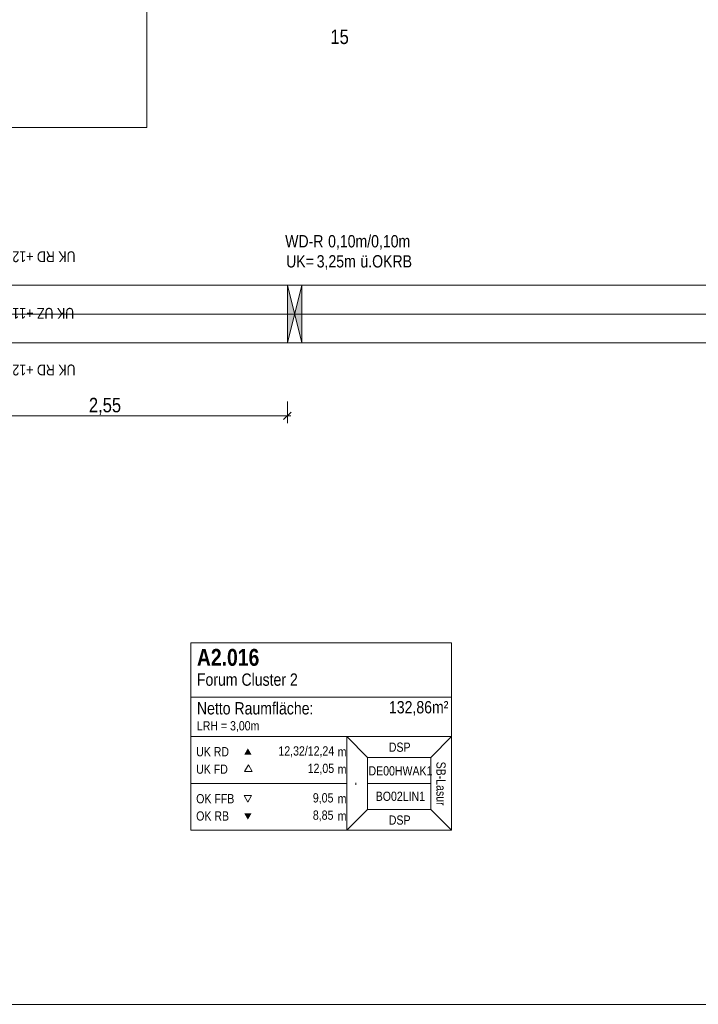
# Model space of a CAD drawing. Extents: x -620 to 300, y 62 to 1112.
# Tile 186 of 200: x -108 to -14, y 678 to 816. Entities that reach past the tile are written whole.
import ezdxf
from ezdxf.lldxf.tags import DXFTag

# ---------------------------------------------------------------- set-up
doc = ezdxf.new("R2010")
doc.units = 0
doc.layers.get('0').update_dxf_attribs({"lineweight": 13})
for name, color, linetype, lineweight, true_color in [('30 -34 Innenwände- 11 Durchbruch', 4, 'Continuous', 9, 0x00ffff), ('30 -35 Decken- 1 Konstruktion-Träger- Stahlbeton', 7, 'Continuous', 13, 0x33aa00), ('70 -72 Beschriftung- 8 barrierefrei', 7, 'grob-A06CPVLVL0', 9, 0x888888), ('70 -75 Raumstempel- 1 Raumstempel-A06CPVLWL0', 1, 'Continuous', 50, 0xff0000), ('70 -76 Bemaßung- 2 Allgemein', 9, 'Continuous', 5, 0x808080)]:
    doc.layers.add(name, color=color, linetype=linetype, lineweight=lineweight, true_color=true_color)
doc.layers.add('70 -71 Achsen- 1 Gebäudeachsen', color=7, linetype='STRICHPUNKT2-A06CPVM0L0', lineweight=18)
doc.styles.get("Standard").update_dxf_attribs({"font": 'ARIALN.TTF'})
tags = doc.linetypes.add('grob-A06CPVLVL0', pattern=[14, 3, -8, 3]).pattern_tags.tags
tags[8:9] = [DXFTag(74, 4), DXFTag(75, 0), DXFTag(340, '0'), DXFTag(46, 0.0), DXFTag(50, 0.0), DXFTag(44, 0.0), DXFTag(45, 0.0)]
tags[6:7] = [DXFTag(74, 4), DXFTag(75, 0), DXFTag(340, '0'), DXFTag(46, 0.0), DXFTag(50, 0.0), DXFTag(44, 0.0), DXFTag(45, 0.0)]
tags[4:5] = [DXFTag(74, 4), DXFTag(75, 0), DXFTag(340, '0'), DXFTag(46, 0.0), DXFTag(50, 0.0), DXFTag(44, 0.0), DXFTag(45, 0.0)]
tags = doc.linetypes.add('STRICHPUNKT2-A06CPVM0L0', pattern=[12.7, 6.35, -3.175, 0, -3.175]).pattern_tags.tags
tags[10:11] = [DXFTag(74, 4), DXFTag(75, 0), DXFTag(340, '0'), DXFTag(46, 0.0), DXFTag(50, 0.0), DXFTag(44, 0.0), DXFTag(45, 0.0)]
tags[8:9] = [DXFTag(74, 4), DXFTag(75, 0), DXFTag(340, '0'), DXFTag(46, 0.0), DXFTag(50, 0.0), DXFTag(44, 0.0), DXFTag(45, 0.0)]
tags[6:7] = [DXFTag(74, 4), DXFTag(75, 0), DXFTag(340, '0'), DXFTag(46, 0.0), DXFTag(50, 0.0), DXFTag(44, 0.0), DXFTag(45, 0.0)]
tags[4:5] = [DXFTag(74, 4), DXFTag(75, 0), DXFTag(340, '0'), DXFTag(46, 0.0), DXFTag(50, 0.0), DXFTag(44, 0.0), DXFTag(45, 0.0)]

# ---------------------------------------------------------------- blocks, each defined once
blk = doc.blocks.new('Referenz-A06CPVM1L0')
at = {"layer": '30 -34 Innenwände- 11 Durchbruch', "color": 0, "linetype": 'Continuous', "ltscale": 0.13}
for p, q in [((-71.18, 778.61), (-69.18, 778.61)), ((-69.18, 778.61), (-71.18, 770.61)), ((-69.18, 770.61), (-71.18, 778.61)), ((-71.18, 770.61), (-71.18, 778.61)), ((-69.18, 770.61), (-69.18, 778.61)), ((-71.18, 770.61), (-69.18, 770.61))]:
    blk.add_line(p, q, dxfattribs=at)
for points in [[(-71.18, 770.61), (-71.18, 778.61), (-70.18, 774.61)], [(-69.18, 778.61), (-69.18, 770.61), (-70.18, 774.61)]]:
    blk.add_solid(points, dxfattribs=at)
at = {"layer": '30 -35 Decken- 1 Konstruktion-Träger- Stahlbeton', "color": 0, "linetype": 'grob-A06CPVLVL0', "lineweight": -2, "ltscale": 0.13}
for p, q in [((34.82, 778.61), (-539.61, 778.61)), ((34.82, 770.61), (-539.61, 770.61))]:
    blk.add_line(p, q, dxfattribs=at)
at = {"layer": '70 -71 Achsen- 1 Gebäudeachsen', "color": 0, "linetype": 'STRICHPUNKT2-A06CPVM0L0', "ltscale": 0.18}
blk.add_line((-539.61, 774.61), (75.88, 774.61), dxfattribs=at)
at = {"layer": '70 -72 Beschriftung- 8 barrierefrei', "color": 0, "linetype": 'grob-A06CPVLVL0', "ltscale": 0.13}
for p, q in [((-90.78, 830.61), (-90.78, 800.61)), ((-90.78, 800.61), (-120.78, 800.61))]:
    blk.add_line(p, q, dxfattribs=at)
at = {"layer": '70 -75 Raumstempel- 1 Raumstempel-A06CPVLWL0', "color": 0, "lineweight": 9}
for p, q in [((-84.65, 728.8), (-84.65, 702.66)), ((-48.33, 728.8), (-84.65, 728.8)), ((-48.33, 702.66), (-48.33, 728.8)), ((-48.33, 721.2), (-84.65, 721.2)), ((-84.65, 715.73), (-62.92, 715.73)), ((-60.04, 712.83), (-62.92, 715.73)), ((-48.33, 715.73), (-62.92, 715.73)), ((-62.92, 715.73), (-62.92, 702.66)), ((-51.21, 712.83), (-48.33, 715.73)), ((-60.04, 705.55), (-60.04, 712.83)), ((-60.04, 712.83), (-51.21, 712.83)), ((-51.21, 705.55), (-51.21, 712.83)), ((-76.61, 711.77), (-77.14, 710.86)), ((-77.14, 710.86), (-76.09, 710.86)), ((-76.09, 710.86), (-76.61, 711.77)), ((-84.65, 709.19), (-62.92, 709.19)), ((-51.21, 709.19), (-60.04, 709.19)), ((-76.69, 706.59), (-77.21, 707.49)), ((-77.21, 707.49), (-76.16, 707.49)), ((-76.16, 707.49), (-76.69, 706.59)), ((-60.04, 705.55), (-62.92, 702.66)), ((-60.04, 705.55), (-51.21, 705.55)), ((-51.21, 705.55), (-48.33, 702.66)), ((-48.33, 702.66), (-84.65, 702.66))]:
    blk.add_line(p, q, dxfattribs=at)
at = {"layer": '70 -75 Raumstempel- 1 Raumstempel-A06CPVLWL0', "color": 0, "lineweight": 0}
for points in [[(-76.16, 713.18), (-76.69, 714.09), (-77.21, 713.18)], [(-76.16, 705.05), (-76.69, 704.15), (-77.21, 705.05)]]:
    blk.add_solid(points, dxfattribs=at)
at = {"layer": '70 -76 Bemaßung- 2 Allgemein', "color": 0, "linetype": 'Continuous', "ltscale": 0.13}
for p, q in [((-71.18, 762.42), (-71.18, 759.42)), ((-72.24, 760.42), (-121.12, 760.42)), ((-70.68, 760.42), (-72.24, 760.42)), ((-70.65, 760.95), (-71.71, 759.89)), ((16.76, 678.41), (-322.82, 678.41))]:
    blk.add_line(p, q, dxfattribs=at)
at = {"layer": '30 -34 Innenwände- 11 Durchbruch', "color": 0, "linetype": 'ByBlock', "ltscale": 0.13, "char_height": 1.7117, "attachment_point": 1}
for s, insert in [('{\\fArial Narrow;WD-R}', (-71.49, 785.61)), ('{\\fArial Narrow;0,10m/0,10m}', (-65.51, 785.61)), ('{\\fArial Narrow;UK=}', (-71.36, 782.81)), ('{\\fArial Narrow;3,25m}', (-67.1, 782.81)), ('{\\fArial Narrow;ü.OKRB}', (-61.01, 782.81))]:
    blk.add_mtext(s, dxfattribs=dict(at, insert=insert))
at = {"layer": '70 -75 Raumstempel- 1 Raumstempel-A06CPVLWL0', "color": 0, "linetype": 'Continuous', "ltscale": 0.5, "attachment_point": 1}
for s, insert, char_height, rotation in [('{\\fArial Narrow|b1|i0;A2.016}', (-83.79, 727.94), 2.3536, 0), ('{\\fArial Narrow;Forum Cluster 2}', (-83.79, 724.52), 1.7117, 0), ('{\\fArial Narrow;Netto Raumfläche:}', (-83.79, 720.52), 1.7117, 0), ('{\\fArial Narrow;132,86m²}', (-57.03, 720.67), 1.7117, 0), ('{\\fArial Narrow;LRH = 3,00m}', (-83.79, 717.87), 1.2838, 0), ('{\\fArial Narrow;DSP}', (-57.05, 714.89), 1.2838, 0), ('{\\fArial Narrow;UK RD}', (-83.89, 714.26), 1.2838, 0), ('{\\fArial Narrow;12,32/12,24}', (-72.43, 714.37), 1.2838, 0), ('{\\fArial Narrow;m}', (-64.17, 714.25), 1.2838, 0), ('{\\fArial Narrow;SB-Lasur}', (-49.13, 712.23), 1.2838, 270), ('{\\fArial Narrow;UK FD}', (-83.89, 711.83), 1.2838, 0), ('{\\fArial Narrow;12,05}', (-68.35, 711.94), 1.2838, 0), ('{\\fArial Narrow;m}', (-64.17, 711.82), 1.2838, 0), ('{\\fArial Narrow;DE00HWAK1}', (-59.88, 711.59), 1.2838, 0), ('{\\fArial Narrow;-}', (-60.84, 709.39), 1.2838, 270), ('{\\fArial Narrow;BO02LIN1}', (-58.87, 708.05), 1.2838, 0), ('{\\fArial Narrow;OK FFB}', (-83.89, 707.71), 1.2838, 0), ('{\\fArial Narrow;9,05}', (-67.63, 707.83), 1.2838, 0), ('{\\fArial Narrow;m}', (-64.17, 707.71), 1.2838, 0), ('{\\fArial Narrow;OK RB}', (-83.89, 705.3), 1.2838, 0), ('{\\fArial Narrow;8,85}', (-67.63, 705.42), 1.2838, 0), ('{\\fArial Narrow;m}', (-64.17, 705.3), 1.2838, 0), ('{\\fArial Narrow;DSP}', (-57.05, 704.73), 1.2838, 0)]:
    blk.add_mtext(s, dxfattribs=dict(at, insert=insert, char_height=char_height, rotation=rotation))
at = {"layer": '70 -76 Bemaßung- 2 Allgemein', "color": 0, "linetype": 'Continuous', "ltscale": 0.13, "char_height": 2.0138, "attachment_point": 1}
for s, insert in [('{\\fArial Narrow;15}', (-65.19, 814.25)), ('{\\fArial Narrow;2,55}', (-98.84, 762.93))]:
    blk.add_mtext(s, dxfattribs=dict(at, insert=insert))
at = {"layer": '70 -76 Bemaßung- 2 Allgemein', "color": 0, "linetype": 'Continuous', "ltscale": 0.13, "char_height": 1.5103, "attachment_point": 1, "rotation": 180}
for s, insert in [('{\\fArial Narrow;UK RD +12,32m/3,27m}', (-100.7, 781.84)), ('{\\fArial Narrow;UK UZ +11,90m/2,85m}', (-100.89, 773.95)), ('{\\fArial Narrow;UK RD +12,24m/3,19m}', (-100.7, 766.06))]:
    blk.add_mtext(s, dxfattribs=dict(at, insert=insert))

msp = doc.modelspace()

# ---------------------------------------------------------------- block references
at = {"color": 8, "lineweight": 13, "ltscale": 0.13, "true_color": 0x808080}
msp.add_blockref('Referenz-A06CPVM1L0', (0, 0), dxfattribs=at)

doc.saveas('drawing.dxf')
